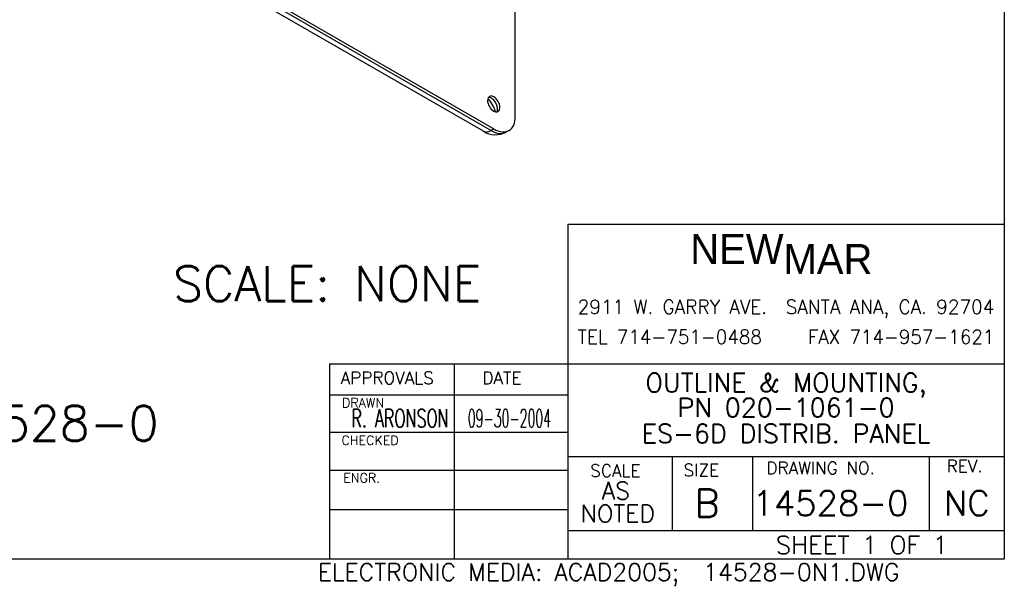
# Model space of a CAD drawing. Header units: inches. Extents: x 0 to 16.6, y 0 to 10.6.
# Tile 10 of 20: x 12.6 to 16.6, y 0.1 to 2.3. Entities that reach past the tile are written whole.
import ezdxf
from ezdxf.enums import TextEntityAlignment as Align

# ---------------------------------------------------------------- set-up
doc = ezdxf.new("R2010")
doc.units = ezdxf.units.IN
doc.header["$LTSCALE"] = 0.5
doc.header["$MEASUREMENT"] = 0
doc.layers.add('AM_VIS', color=7, linetype='CONTINUOUS', lineweight=30)
for name, color, linetype in [('FORMAT', 112, 'CONTINUOUS'), ('TEXT', 52, 'CONTINUOUS'), ('WORK', 253, 'CONTINUOUS')]:
    doc.layers.add(name, color=color, linetype=linetype)
doc.styles.add('LOGO', font='txt')
doc.styles.get("Standard").update_dxf_attribs({"font": 'ROMANS.SHX'})

# ---------------------------------------------------------------- blocks, each defined once
blk = doc.blocks.new('A$C235B51C9')
at = {"layer": 'AM_VIS', "color": 203}
for p, q in [((25.3941, 2.7527), (25.3941, 4.9368)), ((25.1327, 2.6317), (21.7739, 4.5709)), ((21.8364, 4.5771), (25.1952, 2.6379)), ((21.8585, 4.5898), (25.2173, 2.6506)), ((25.2173, 2.6506), (25.1952, 2.6379)), ((25.3423, 2.6383), (25.3202, 2.6255))]:
    blk.add_line(p, q, dxfattribs=at)
blk.add_arc((25.2318, 2.7896), 0.1864, 237.89219, 298.32546, dxfattribs=at)
for centre, major_axis, start_param, end_param in [((25.2173, 2.8548), (-0.036, 0.0624), 0.785398, 7.068583), ((25.1981, 2.8436), (-0.036, 0.0624), 3.412196, 6.012582), ((25.1289, 2.8037), (-0.0785, 0.136), 4.293777, 5.131001), ((25.2173, 2.8548), (-0.125, 0.2165), 2.356194, 3.926991), ((25.1952, 2.7399), (0.0625, 0.1083), 3.141593, 3.926991), ((25.1952, 2.842), (-0.125, 0.2165), 2.356194, 3.141593)]:
    blk.add_ellipse(centre, major_axis=major_axis, ratio=0.57735, start_param=start_param, end_param=end_param, dxfattribs=at)

msp = doc.modelspace()

# ---------------------------------------------------------------- linework, layer by layer
at = {"layer": 'FORMAT'}
for p, q in [((16.55278, 10.5716), (16.55278, 0.165)), ((14.80138, 1.50918), (14.80138, 0.165)), ((14.80138, 1.50918), (16.55278, 1.50918)), ((13.84606, 0.94803), (13.84606, 0.165)), ((13.84606, 0.94803), (16.55278, 0.94803)), ((14.34648, 0.94803), (14.34648, 0.165)), ((13.84606, 0.8242), (14.80138, 0.8242)), ((13.84606, 0.67485), (14.80138, 0.67485)), ((14.80138, 0.57652), (16.55278, 0.57652)), ((15.22154, 0.27932), (15.22154, 0.57652)), ((15.54454, 0.27932), (15.54454, 0.57652)), ((16.2521, 0.27932), (16.2521, 0.57652)), ((14.80138, 0.52015), (13.84606, 0.52015)), ((14.80138, 0.36323), (13.84606, 0.36323)), ((14.80138, 0.27932), (16.55278, 0.27932)), ((16.55278, 0.165), (0, 0.165))]:
    msp.add_line(p, q, dxfattribs=at)

# ---------------------------------------------------------------- block references
at = {"layer": 'WORK', "xscale": 0.489566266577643, "yscale": 0.489566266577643, "zscale": 0.489566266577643}
msp.add_blockref('A$C235B51C9', (2.15906, 0.59332), dxfattribs=at)

# ---------------------------------------------------------------- texts
at = {"layer": 'FORMAT', "style": 'LOGO'}
for s, p in [('NEW', (15.29278, 1.34918)), ('MAR', (15.66704, 1.30918))]:
    msp.add_text(s, height=0.12, dxfattribs=at).set_placement(p)
at = {"layer": 'FORMAT'}
for s, width, p, p2 in [('2911 W. GARRY AVE.  SANTA ANA, CA. 92704', 0.830166, (14.84138, 1.14918), (16.51278, 1.14918)), ('TEL 714-751-0488   FAX 714-957-1621', 0.885275, (14.84138, 1.02918), (16.51278, 1.02918))]:
    msp.add_text(s, height=0.056, dxfattribs=dict(at, width=width)).set_placement(p, p2, align=Align.FIT)
for s, height, p in [('APPROVALS  ', 0.0495344, (13.89046, 0.86734)), ('DATE', 0.049534, (14.45874, 0.86734)), ('DRAWN', 0.037151, (13.89614, 0.77392)), ('CHECKED', 0.037151, (13.89378, 0.62318)), ('DRAWING NO.', 0.0495344, (15.59838, 0.50604)), ('REV.', 0.049534, (16.3213, 0.51371)), ('SCALE', 0.049534, (14.89194, 0.49514)), ('SIZE', 0.049534, (15.2663, 0.49747)), ('ENGR.', 0.037151, (13.90094, 0.4725))]:
    msp.add_text(s, height=height, dxfattribs=at).set_placement(p)
at = {"layer": 'TEXT'}
for s, height, p in [('SCALE: NONE', 0.14, (13.83611, 1.20038)), ('OUTLINE & MOUNTING,', 0.075, (15.67708, 0.83568)), ('P/N OM14528-0', 0.14, (12.34074, 0.64009)), ('PN 020-1061-0', 0.075, (15.67708, 0.73568)), ('ES-6D DISTRIB. PANEL', 0.075, (15.67708, 0.63098)), ('NC', 0.1, (16.40244, 0.3396))]:
    msp.add_text(s, height=height, dxfattribs=at).set_placement(p, align=Align.CENTER)
for s, width, p, p2 in [('R. ARONSON', 0.582969, (13.93363, 0.69411), (14.32338, 0.69411)), ('09-30-2004', 0.463996, (14.40049, 0.69411), (14.73457, 0.69411))]:
    msp.add_text(s, height=0.072, dxfattribs=dict(at, width=width)).set_placement(p, p2, align=Align.FIT)
for s, height, p in [('AS', 0.069632, (14.9379, 0.40485)), ('B', 0.112, (15.30946, 0.3338)), ('14528-0', 0.1, (15.54259, 0.3396)), ('NOTED', 0.069632, (14.85312, 0.31303)), ('SHEET 1 OF 1', 0.072, (15.63598, 0.18576)), ('ELECTRONIC MEDIA: ACAD2005;  14528-0N1.DWG', 0.0696321, (13.7986, 0.07803))]:
    msp.add_text(s, height=height, dxfattribs=at).set_placement(p)

doc.saveas('drawing.dxf')
